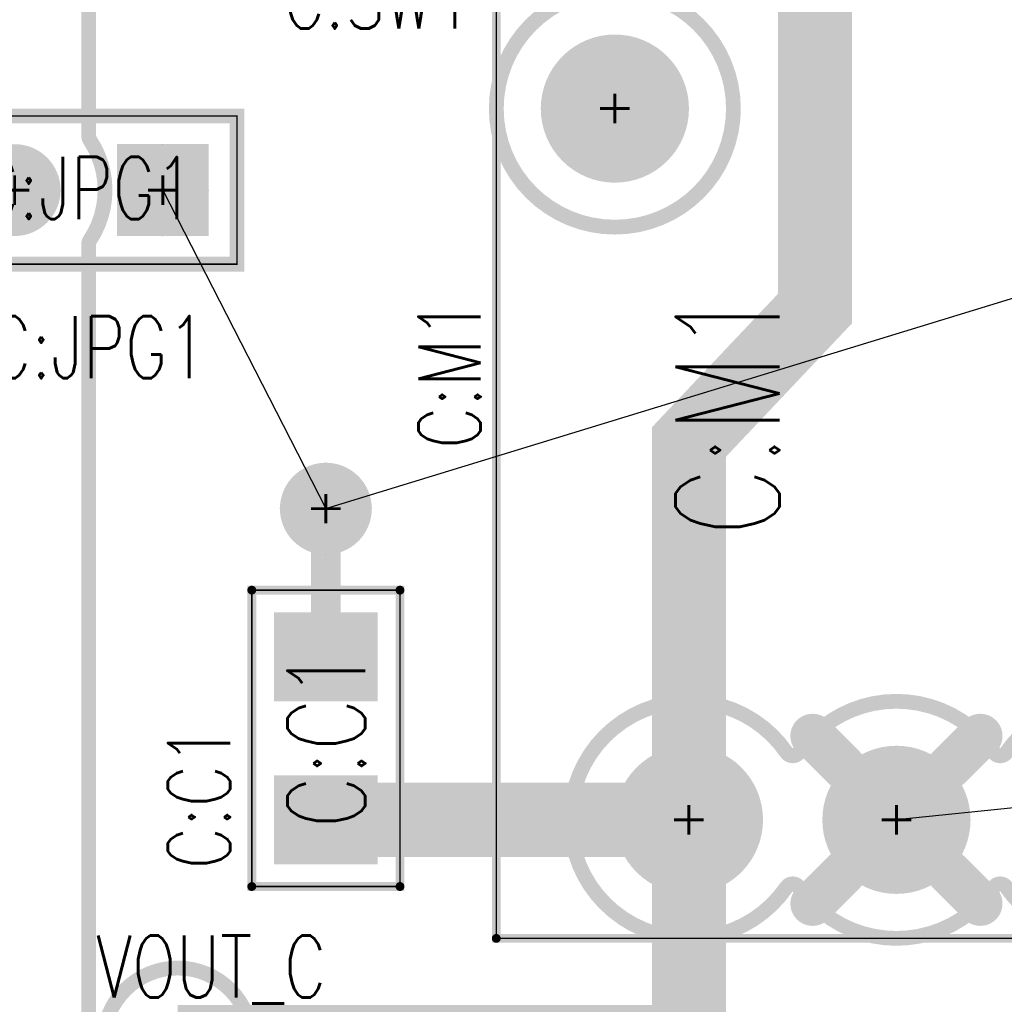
# Model space of a CAD drawing. Extents: x -4.8 to 11.7, y -3.6 to 8.1.
# Tile 24 of 53: x 5.264 to 5.928, y 0.385 to 1.05. Entities that reach past the tile are written whole.
import ezdxf
from ezdxf.enums import TextEntityAlignment as Align

# ---------------------------------------------------------------- set-up
doc = ezdxf.new("R2010")
doc.units = 0
doc.linetypes.add('SIG_0', pattern=[2, 1, 1])
doc.linetypes.add('SIG_56', pattern=[2, 1, 1])
for name, color, linetype in [('DRIL_NPLTE_THRU_01', 16, 'CONTINUOUS'), ('DRIL_NPLTE_THRU_04', 176, 'CONTINUOUS'), ('DRIL_PLTE_THRU_01', 16, 'CONTINUOUS'), ('DRIL_PLTE_THRU_04', 176, 'CONTINUOUS'), ('DRIL_SYMBOL', 254, 'CONTINUOUS'), ('LINK_00', 2, 'CONTINUOUS'), ('PADS_BOT', 5, 'CONTINUOUS'), ('PADS_INNER', 1, 'CONTINUOUS'), ('PADS_TOP', 1, 'CONTINUOUS'), ('PART_NAME_123', 255, 'CONTINUOUS'), ('PART_NAME_129', 2, 'CONTINUOUS'), ('PART_TOP_2DLINE_123', 255, 'CONTINUOUS'), ('PART_TOP_2DLINE_129', 2, 'CONTINUOUS'), ('POUR_OUTLINE_04', 5, 'CONTINUOUS'), ('POUR_PADTHERM_04', 5, 'CONTINUOUS'), ('POUR_VIATHERM_04', 5, 'CONTINUOUS'), ('POUR_VOID_04', 5, 'CONTINUOUS'), ('TRACE_01', 1, 'CONTINUOUS'), ('VIAPTS', 56, 'CONTINUOUS')]:
    doc.layers.add(name, color=color, linetype=linetype)
doc.styles.add('W0$001', font='simplex', dxfattribs={"width": 0.75})
doc.styles.add('W0$006', font='simplex', dxfattribs={"width": 0.75})

# ---------------------------------------------------------------- blocks, each defined once
blk = doc.blocks.new('POUR_VOID_30')
at = {"layer": 'POUR_VOID_04', "const_width": 0.01}
blk.add_lwpolyline([(-12.3601000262, -19.0147618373, -723.785956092), (-12.3601000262, -19.0150381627, 0.0069094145), (-12.3601023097, -19.0149, 0.0069094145)], format="xyb", close=True, dxfattribs=at)
blk = doc.blocks.new('POUR_VOID_29')
at = {"layer": 'POUR_VOID_04', "const_width": 0.01}
blk.add_lwpolyline([(-12.09510021, -18.3849, 1), (-11.93509979, -18.3849, 1)], format="xyb", close=True, dxfattribs=at)
blk = doc.blocks.new('POUR_VOID_27')
at = {"layer": 'POUR_VOID_04', "const_width": 0.01}
blk.add_lwpolyline([(-11.7509823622, -18.8195177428, -3.2145289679), (-11.7509823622, -18.9102822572, 0.525451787), (-11.7592176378, -18.9102822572, -0.5254511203), (-11.8909823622, -18.9102822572, 0.525451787), (-11.8992176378, -18.9102822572, -3.2145289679), (-11.8992176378, -18.8195177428, 0.525451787), (-11.8909823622, -18.8195177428, -0.5254511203), (-11.7592176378, -18.8195177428, 0.525451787)], format="xyb", close=True, dxfattribs=at)
blk = doc.blocks.new('POUR_OUTLINE_22')
at = {"layer": 'POUR_OUTLINE_04', "const_width": 0.01}
blk.add_lwpolyline([(-12.3701, -18.0905109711), (-12.3701, -18.4034167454, 0.1474788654), (-12.3692666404, -18.4061806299, -0.3015138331), (-12.3692666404, -18.4736193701, 0.1474788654), (-12.3701, -18.4763832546), (-12.3701, -19.0147480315, 0.0075997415), (-12.3700976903, -19.0149, 0.0075997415), (-12.3701, -19.0150519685), (-12.3701, -19.3771505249, 0.6786940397), (-12.3614636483, -19.3805822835, -2.5165967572), (-12.3614636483, -19.4492177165, 0.6786940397), (-12.3701, -19.4526494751), (-12.3701, -19.5349, 0.4142135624), (-12.3651, -19.5399), (-10.8771509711, -19.5399, 0.7602868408), (-10.874574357, -19.5306150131, -1.2808714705), (-10.624390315, -19.2809501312, 0.7611054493), (-10.6151, -19.2783824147), (-10.6151, -18.0649, 0.4142135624)], format="xyb", dxfattribs=at)
for name in ['POUR_VOID_29', 'POUR_VOID_27', 'POUR_VOID_30']:
    blk.add_blockref(name, (0, 0))
blk = doc.blocks.new('POUR_PADTHERM_33')
at = {"layer": 'POUR_PADTHERM_04', "const_width": 0.015}
for points in [[(-11.886971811, -18.8136347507), (-11.8657586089, -18.8348479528, 1), (-11.8551520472, -18.8242413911), (-11.8763652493, -18.803028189, 1), (-11.886971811, -18.8136347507)], [(-11.7738347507, -18.803028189), (-11.7950479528, -18.8242413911, 1), (-11.7844413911, -18.8348479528), (-11.763228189, -18.8136347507, 1), (-11.7738347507, -18.803028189)], [(-11.8763652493, -18.926771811), (-11.8551520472, -18.9055586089, 1), (-11.8657586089, -18.8949520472), (-11.886971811, -18.9161652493, 1), (-11.8763652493, -18.926771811)], [(-11.763228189, -18.9161652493), (-11.7844413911, -18.8949520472, 1), (-11.7950479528, -18.9055586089), (-11.7738347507, -18.926771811, 1), (-11.763228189, -18.9161652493)]]:
    blk.add_lwpolyline(points, format="xyb", dxfattribs=at)
blk = doc.blocks.new('POUR_VIATHERM_41')
at = {"layer": 'POUR_VIATHERM_04'}
for points in [[(-12.2101, -18.6239), (-12.2101, -18.6239)], [(-12.2411, -18.6549), (-12.2411, -18.6549)], [(-12.1791, -18.6549), (-12.1791, -18.6549)], [(-12.2101, -18.6859), (-12.2101, -18.6859)]]:
    blk.add_lwpolyline(points, dxfattribs=at)
blk = doc.blocks.new('POUR_PADTHERM_46')
at = {"layer": 'POUR_PADTHERM_04'}
for points in [[(-12.3201, -18.4089), (-12.3201, -18.4089, 1), (-12.3201, -18.4089), (-12.3201, -18.4089, 1), (-12.3201, -18.4089)], [(-12.3511, -18.4399), (-12.3511, -18.4399, 1), (-12.3511, -18.4399), (-12.3511, -18.4399, 1), (-12.3511, -18.4399)], [(-12.2891, -18.4399), (-12.2891, -18.4399, 1), (-12.2891, -18.4399), (-12.2891, -18.4399, 1), (-12.2891, -18.4399)], [(-12.3201, -18.4709), (-12.3201, -18.4709, 1), (-12.3201, -18.4709), (-12.3201, -18.4709, 1), (-12.3201, -18.4709)]]:
    blk.add_lwpolyline(points, format="xyb", dxfattribs=at)
blk = doc.blocks.new('POUR_HEADER_0')
for name in ['POUR_OUTLINE_22', 'POUR_PADTHERM_46', 'POUR_VIATHERM_41', 'POUR_PADTHERM_33']:
    blk.add_blockref(name, (13.7801, 18.0599))
blk = doc.blocks.new('DRIL_SYMBOL_0$02')
at = {"layer": 'DRIL_SYMBOL', "const_width": 0.002}
for points in [[(0, -0.01), (0, 0.01)], [(-0.01, 0), (0.01, 0)]]:
    blk.add_lwpolyline(points, dxfattribs=at)
blk = doc.blocks.new('DRIL_HOLE_0$02')
at = {"const_width": 0.01}
blk.add_lwpolyline([(-0.005, 0, 1), (0.005, 0, 1)], format="xyb", close=True, dxfattribs=at)
blk.add_blockref('DRIL_SYMBOL_0$02', (0, 0))
blk = doc.blocks.new('PAD_65')
at = {"const_width": 0.02}
blk.add_lwpolyline([(0, -0.01, 1), (0, 0.01, 1)], format="xyb", close=True, dxfattribs=at)
blk = doc.blocks.new('STK_TOP_52')
at = {"layer": 'DRIL_PLTE_THRU_01'}
blk.add_blockref('DRIL_HOLE_0$02', (0, 0), dxfattribs=at)
at = {"layer": 'DRIL_PLTE_THRU_04'}
blk.add_blockref('DRIL_HOLE_0$02', (0, 0), dxfattribs=at)
at = {"layer": 'PADS_BOT'}
blk.add_blockref('PAD_65', (0, 0), dxfattribs=at)
at = {"layer": 'PADS_INNER'}
blk.add_blockref('PAD_65', (0, 0), dxfattribs=at)
at = {"layer": 'PADS_TOP'}
blk.add_blockref('PAD_65', (0, 0), dxfattribs=at)
blk = doc.blocks.new('SYM_TOP_40')
blk.add_blockref('STK_TOP_52', (0, 0))
blk = doc.blocks.new('PART_TOP_93')
blk.add_blockref('SYM_TOP_40', (0, 0))
at = {"layer": 'PART_NAME_123', "style": 'W0$006', "width": 0.75}
blk.add_text('VOUT_C', height=0.042, dxfattribs=at).set_placement((-0.055, 0.03))
blk = doc.blocks.new('SMOOTH_0$006')
at = {"const_width": 0.003}
blk.add_lwpolyline([(-0.0015, 0, 1), (0.0015, 0, 1)], format="xyb", close=True, dxfattribs=at)
blk = doc.blocks.new('SMOOTH_0$001')
at = {"const_width": 0.0005}
blk.add_lwpolyline([(-0.00025, 0, 1), (0.00025, 0, 1)], format="xyb", close=True, dxfattribs=at)
blk = doc.blocks.new('PART_BODY_TOP_216')
at = {"layer": 'PART_TOP_2DLINE_123', "const_width": 0.006}
blk.add_lwpolyline([(-0.125, 0.125), (0.1225, 0.125), (0.1225, -0.5), (-0.125, -0.5)], close=True, dxfattribs=at)
at = {"layer": 'PART_TOP_2DLINE_129', "const_width": 0.001}
blk.add_lwpolyline([(-0.125, 0.125), (0.1225, 0.125), (0.1225, -0.5), (-0.125, -0.5)], close=True, dxfattribs=at)
at = {"layer": 'PART_TOP_2DLINE_123'}
for p in [(-0.125, 0.125), (0.1225, 0.125), (-0.125, -0.5), (0.1225, -0.5)]:
    blk.add_blockref('SMOOTH_0$006', p, dxfattribs=at)
at = {"layer": 'PART_TOP_2DLINE_129'}
for p in [(-0.125, 0.125), (0.1225, 0.125), (-0.125, -0.5), (0.1225, -0.5)]:
    blk.add_blockref('SMOOTH_0$001', p, dxfattribs=at)
blk = doc.blocks.new('DRIL_SYMBOL_0$08')
at = {"layer": 'DRIL_SYMBOL', "const_width": 0.002}
for points in [[(0, -0.01), (0, 0.01)], [(-0.01, 0), (0.01, 0)]]:
    blk.add_lwpolyline(points, dxfattribs=at)
blk = doc.blocks.new('DRIL_HOLE_0$08')
at = {"const_width": 0.04}
blk.add_lwpolyline([(-0.02, 0, 1), (0.02, 0, 1)], format="xyb", close=True, dxfattribs=at)
blk.add_blockref('DRIL_SYMBOL_0$08', (0, 0))
blk = doc.blocks.new('PAD_42')
at = {"const_width": 0.075}
blk.add_lwpolyline([(0, -0.0375, 1), (0, 0.0375, 1)], format="xyb", close=True, dxfattribs=at)
blk = doc.blocks.new('PAD_45')
at = {"const_width": 0.15}
blk.add_lwpolyline([(-0.075, 0), (0.075, 0)], dxfattribs=at)
blk = doc.blocks.new('STK_TOP_63')
at = {"layer": 'DRIL_PLTE_THRU_01'}
blk.add_blockref('DRIL_HOLE_0$08', (0, 0), dxfattribs=at)
at = {"layer": 'DRIL_PLTE_THRU_04'}
blk.add_blockref('DRIL_HOLE_0$08', (0, 0), dxfattribs=at)
at = {"layer": 'PADS_BOT'}
blk.add_blockref('PAD_45', (0, 0), dxfattribs=at)
at = {"layer": 'PADS_INNER'}
blk.add_blockref('PAD_42', (0, 0), dxfattribs=at)
at = {"layer": 'PADS_TOP'}
blk.add_blockref('PAD_45', (0, 0), dxfattribs=at)
blk = doc.blocks.new('STK_TOP_62')
at = {"layer": 'DRIL_PLTE_THRU_01'}
blk.add_blockref('DRIL_HOLE_0$08', (0, 0), dxfattribs=at)
at = {"layer": 'DRIL_PLTE_THRU_04'}
blk.add_blockref('DRIL_HOLE_0$08', (0, 0), dxfattribs=at)
at = {"layer": 'PADS_BOT'}
blk.add_blockref('PAD_42', (0, 0), dxfattribs=at)
at = {"layer": 'PADS_INNER'}
blk.add_blockref('PAD_42', (0, 0), dxfattribs=at)
at = {"layer": 'PADS_TOP'}
blk.add_blockref('PAD_42', (0, 0), dxfattribs=at)
blk = doc.blocks.new('SYM_TOP_49')
for name, p in [('PART_BODY_TOP_216', (0, 0)), ('STK_TOP_63', (0, 0)), ('STK_TOP_62', (0, -0.185)), ('STK_TOP_62', (0, -0.37))]:
    blk.add_blockref(name, p)
blk = doc.blocks.new('PART_TOP_98')
blk.add_blockref('SYM_TOP_49', (0, 0))
at = {"layer": 'PART_NAME_123', "style": 'W0$006', "width": 0.75}
blk.add_text('C:SW1', height=0.042, rotation=-270, dxfattribs=at).set_placement((0.15, -0.48), align=Align.MIDDLE_CENTER)
at = {"layer": 'PART_NAME_129', "style": 'W0$001', "width": 0.75}
blk.add_text('C:SW1', height=0.07, rotation=-270, dxfattribs=at).set_placement((-0.008, -0.176), align=Align.MIDDLE_CENTER)
blk = doc.blocks.new('PART_BODY_TOP_193')
at = {"layer": 'PART_TOP_2DLINE_123', "const_width": 0.006}
blk.add_lwpolyline([(-0.1, -0.05), (-0.1, 0.05), (0.1, 0.05), (0.1, -0.05)], close=True, dxfattribs=at)
at = {"layer": 'PART_TOP_2DLINE_129', "const_width": 0.001}
blk.add_lwpolyline([(-0.1, -0.05), (-0.1, 0.05), (0.1, 0.05), (0.1, -0.05)], close=True, dxfattribs=at)
at = {"layer": 'PART_TOP_2DLINE_123'}
for p in [(-0.1, 0.05), (0.1, 0.05), (-0.1, -0.05), (0.1, -0.05)]:
    blk.add_blockref('SMOOTH_0$006', p, dxfattribs=at)
at = {"layer": 'PART_TOP_2DLINE_129'}
for p in [(-0.1, 0.05), (0.1, 0.05), (-0.1, -0.05), (0.1, -0.05)]:
    blk.add_blockref('SMOOTH_0$001', p, dxfattribs=at)
blk = doc.blocks.new('DRIL_HOLE_0')
blk.add_lwpolyline([(0, 0, 1), (0, 0, 1)], format="xyb", close=True)
blk = doc.blocks.new('PAD_0')
blk.add_lwpolyline([(0, 0, 1), (0, 0, 1)], format="xyb", close=True)
blk = doc.blocks.new('PAD_15')
at = {"const_width": 0.06}
blk.add_lwpolyline([(-0.035, 0), (0.035, 0)], dxfattribs=at)
blk = doc.blocks.new('STK_TOP_38')
at = {"layer": 'DRIL_NPLTE_THRU_01'}
blk.add_blockref('DRIL_HOLE_0', (0, 0), dxfattribs=at)
at = {"layer": 'DRIL_NPLTE_THRU_04'}
blk.add_blockref('DRIL_HOLE_0', (0, 0), dxfattribs=at)
at = {"layer": 'PADS_BOT'}
blk.add_blockref('PAD_0', (0, 0), dxfattribs=at)
at = {"layer": 'PADS_INNER'}
blk.add_blockref('PAD_0', (0, 0), dxfattribs=at)
at = {"layer": 'PADS_TOP', "rotation": 90}
blk.add_blockref('PAD_15', (0, 0), dxfattribs=at)
blk = doc.blocks.new('SYM_TOP_26')
for name, p in [('STK_TOP_38', (-0.055, 0)), ('STK_TOP_38', (0.055, 0)), ('PART_BODY_TOP_193', (0, 0))]:
    blk.add_blockref(name, p)
blk = doc.blocks.new('PART_TOP_249')
blk.add_blockref('SYM_TOP_26', (0, 0))
at = {"layer": 'PART_NAME_123', "style": 'W0$006', "width": 0.75}
blk.add_text('C:C1', height=0.042, rotation=-180, dxfattribs=at).set_placement((0.0396, -0.0855999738), align=Align.MIDDLE_CENTER)
at = {"layer": 'PART_NAME_129', "style": 'W0$001', "width": 0.75}
blk.add_text('C:C1', height=0.0525, rotation=-180, dxfattribs=at).set_placement((0, 0.0003281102), align=Align.MIDDLE_CENTER)
blk = doc.blocks.new('SMOOTH_0$01')
at = {"const_width": 0.005}
blk.add_lwpolyline([(-0.0025, 0, 1), (0.0025, 0, 1)], format="xyb", close=True, dxfattribs=at)
blk = doc.blocks.new('PART_BODY_TOP_208')
at = {"layer": 'PART_TOP_2DLINE_123', "const_width": 0.01}
blk.add_lwpolyline([(-0.05, -0.05), (-0.05, 0.05), (0.15, 0.05), (0.15, -0.05), (-0.05, -0.05)], dxfattribs=at)
at = {"layer": 'PART_TOP_2DLINE_129', "const_width": 0.001}
blk.add_lwpolyline([(-0.05, -0.05), (-0.05, 0.05), (0.15, 0.05), (0.15, -0.05), (-0.05, -0.05)], dxfattribs=at)
at = {"layer": 'PART_TOP_2DLINE_123'}
for p in [(-0.05, 0.05), (0.15, 0.05), (-0.05, -0.05), (-0.05, -0.05), (0.15, -0.05)]:
    blk.add_blockref('SMOOTH_0$01', p, dxfattribs=at)
at = {"layer": 'PART_TOP_2DLINE_129'}
for p in [(-0.05, 0.05), (0.15, 0.05), (-0.05, -0.05), (-0.05, -0.05), (0.15, -0.05)]:
    blk.add_blockref('SMOOTH_0$001', p, dxfattribs=at)
blk = doc.blocks.new('DRIL_SYMBOL_0$042')
at = {"layer": 'DRIL_SYMBOL', "const_width": 0.002}
for points in [[(0, -0.01), (0, 0.01)], [(-0.01, 0), (0.01, 0)]]:
    blk.add_lwpolyline(points, dxfattribs=at)
blk = doc.blocks.new('DRIL_HOLE_0$042')
at = {"const_width": 0.021}
blk.add_lwpolyline([(-0.0105, 0, 1), (0.0105, 0, 1)], format="xyb", close=True, dxfattribs=at)
blk.add_blockref('DRIL_SYMBOL_0$042', (0, 0))
blk = doc.blocks.new('PAD_75')
at = {"const_width": 0.031}
blk.add_lwpolyline([(0, -0.0155, 1), (0, 0.0155, 1)], format="xyb", close=True, dxfattribs=at)
blk = doc.blocks.new('PAD_76')
at = {"const_width": 0.062}
blk.add_lwpolyline([(-0.031, 0), (0.031, 0)], dxfattribs=at)
blk = doc.blocks.new('STK_TOP_53')
at = {"layer": 'DRIL_PLTE_THRU_01'}
blk.add_blockref('DRIL_HOLE_0$042', (0, 0), dxfattribs=at)
at = {"layer": 'DRIL_PLTE_THRU_04'}
blk.add_blockref('DRIL_HOLE_0$042', (0, 0), dxfattribs=at)
at = {"layer": 'PADS_BOT'}
blk.add_blockref('PAD_76', (0, 0), dxfattribs=at)
at = {"layer": 'PADS_INNER'}
blk.add_blockref('PAD_75', (0, 0), dxfattribs=at)
at = {"layer": 'PADS_TOP'}
blk.add_blockref('PAD_76', (0, 0), dxfattribs=at)
blk = doc.blocks.new('STK_TOP_54')
at = {"layer": 'DRIL_PLTE_THRU_01'}
blk.add_blockref('DRIL_HOLE_0$042', (0, 0), dxfattribs=at)
at = {"layer": 'DRIL_PLTE_THRU_04'}
blk.add_blockref('DRIL_HOLE_0$042', (0, 0), dxfattribs=at)
at = {"layer": 'PADS_BOT'}
blk.add_blockref('PAD_75', (0, 0), dxfattribs=at)
at = {"layer": 'PADS_INNER'}
blk.add_blockref('PAD_75', (0, 0), dxfattribs=at)
at = {"layer": 'PADS_TOP'}
blk.add_blockref('PAD_75', (0, 0), dxfattribs=at)
blk = doc.blocks.new('SYM_TOP_41')
for name, p in [('PART_BODY_TOP_208', (0, 0)), ('STK_TOP_53', (0, 0)), ('STK_TOP_54', (0.1, 0))]:
    blk.add_blockref(name, p)
blk = doc.blocks.new('PART_TOP_261')
blk.add_blockref('SYM_TOP_41', (0, 0))
at = {"layer": 'PART_NAME_123', "style": 'W0$006', "width": 0.75}
blk.add_text('C:JPG1', height=0.042, rotation=-180, dxfattribs=at).set_placement((-0.03, 0.085), align=Align.TOP_RIGHT)
at = {"layer": 'PART_NAME_129', "style": 'W0$001', "width": 0.75}
blk.add_text('C:JPG1', height=0.042, rotation=180, dxfattribs=at).set_placement((0.1256, 0.0196))
blk = doc.blocks.new('PART_BODY_TOP_211')
at = {"layer": 'PART_TOP_2DLINE_123', "const_width": 0.006}
blk.add_lwpolyline([(-0.08, 0.13), (0.56, 0.13), (0.56, -0.41), (-0.08, -0.41)], close=True, dxfattribs=at)
at = {"layer": 'PART_TOP_2DLINE_129', "const_width": 0.001}
blk.add_lwpolyline([(-0.08, 0.13), (0.56, 0.13), (0.56, -0.41), (-0.08, -0.41)], close=True, dxfattribs=at)
at = {"layer": 'PART_TOP_2DLINE_123'}
for p in [(-0.08, 0.13), (0.56, 0.13), (-0.08, -0.41), (0.56, -0.41)]:
    blk.add_blockref('SMOOTH_0$006', p, dxfattribs=at)
at = {"layer": 'PART_TOP_2DLINE_129'}
for p in [(-0.08, 0.13), (0.56, 0.13), (-0.08, -0.41), (0.56, -0.41)]:
    blk.add_blockref('SMOOTH_0$001', p, dxfattribs=at)
blk = doc.blocks.new('DRIL_SYMBOL_0$052')
at = {"layer": 'DRIL_SYMBOL', "const_width": 0.002}
for points in [[(0, -0.01), (0, 0.01)], [(-0.01, 0), (0.01, 0)]]:
    blk.add_lwpolyline(points, dxfattribs=at)
blk = doc.blocks.new('DRIL_HOLE_0$052')
at = {"const_width": 0.026}
blk.add_lwpolyline([(-0.013, 0, 1), (0.013, 0, 1)], format="xyb", close=True, dxfattribs=at)
blk.add_blockref('DRIL_SYMBOL_0$052', (0, 0))
blk = doc.blocks.new('PAD_17')
at = {"const_width": 0.05}
blk.add_lwpolyline([(0, -0.025, 1), (0, 0.025, 1)], format="xyb", close=True, dxfattribs=at)
blk = doc.blocks.new('STK_TOP_46')
at = {"layer": 'DRIL_PLTE_THRU_01'}
blk.add_blockref('DRIL_HOLE_0$052', (0, 0), dxfattribs=at)
at = {"layer": 'DRIL_PLTE_THRU_04'}
blk.add_blockref('DRIL_HOLE_0$052', (0, 0), dxfattribs=at)
at = {"layer": 'PADS_BOT'}
blk.add_blockref('PAD_17', (0, 0), dxfattribs=at)
at = {"layer": 'PADS_INNER'}
blk.add_blockref('PAD_17', (0, 0), dxfattribs=at)
at = {"layer": 'PADS_TOP'}
blk.add_blockref('PAD_17', (0, 0), dxfattribs=at)
blk = doc.blocks.new('SYM_TOP_44')
for name, p in [('PART_BODY_TOP_211', (0, 0)), ('STK_TOP_46', (0.48, 0.05)), ('STK_TOP_46', (0, 0)), ('STK_TOP_46', (0, -0.14)), ('STK_TOP_46', (0, -0.28)), ('STK_TOP_46', (0.48, -0.33))]:
    blk.add_blockref(name, p)
blk = doc.blocks.new('PART_TOP_264')
blk.add_blockref('SYM_TOP_44', (0, 0))
at = {"layer": 'PART_NAME_123', "style": 'W0$006', "width": 0.75}
blk.add_text('C:M1', height=0.042, dxfattribs=at).set_placement((0.2504, 0.1406))
at = {"layer": 'PART_NAME_129', "style": 'W0$001', "width": 0.75}
blk.add_text('C:M1', height=0.07, dxfattribs=at).set_placement((0.191, -0.061))
blk = doc.blocks.new('SMOOTH_0$02')
at = {"const_width": 0.01}
blk.add_lwpolyline([(-0.005, 0, 1), (0.005, 0, 1)], format="xyb", close=True, dxfattribs=at)
blk = doc.blocks.new('SMOOTH_0$05')
at = {"const_width": 0.025}
blk.add_lwpolyline([(-0.0125, 0, 1), (0.0125, 0, 1)], format="xyb", close=True, dxfattribs=at)
blk = doc.blocks.new('DRIL_SYMBOL_0$028')
at = {"layer": 'DRIL_SYMBOL', "const_width": 0.002}
for points in [[(0, -0.01), (0, 0.01)], [(-0.01, 0), (0.01, 0)]]:
    blk.add_lwpolyline(points, dxfattribs=at)
blk = doc.blocks.new('DRIL_HOLE_0$028')
at = {"const_width": 0.014}
blk.add_lwpolyline([(-0.007, 0, 1), (0.007, 0, 1)], format="xyb", close=True, dxfattribs=at)
blk.add_blockref('DRIL_SYMBOL_0$028', (0, 0))
blk = doc.blocks.new('STK_TOP_6')
at = {"layer": 'DRIL_PLTE_THRU_01'}
blk.add_blockref('DRIL_HOLE_0$028', (0, 0), dxfattribs=at)
at = {"layer": 'DRIL_PLTE_THRU_04'}
blk.add_blockref('DRIL_HOLE_0$028', (0, 0), dxfattribs=at)
at = {"layer": 'PADS_BOT'}
blk.add_blockref('PAD_75', (0, 0), dxfattribs=at)
at = {"layer": 'PADS_INNER'}
blk.add_blockref('PAD_75', (0, 0), dxfattribs=at)
at = {"layer": 'PADS_TOP'}
blk.add_blockref('PAD_75', (0, 0), dxfattribs=at)
blk = doc.blocks.new('SYM_TOP_5')
blk.add_blockref('STK_TOP_6', (0, 0))

msp = doc.modelspace()

# ---------------------------------------------------------------- linework, layer by layer
at = {"layer": 'LINK_00', "linetype": 'SIG_0'}
for p, q in [((5.4706, 0.7196), (6.3506, 0.9896)), ((5.3606, 0.9346), (5.4706, 0.7196)), ((6.2506, 0.5496), (5.8556, 0.5096))]:
    msp.add_line(p, q, dxfattribs=at)
at = {"layer": 'TRACE_01', "linetype": 'SIG_56', "const_width": 0.05}
for points in [[(5.7156, 0.5096), (5.7156, 0.7646), (5.8006, 0.8546), (5.8006, 1.2146)], [(5.3706, 0.3596), (5.7156, 0.3596), (5.7156, 0.5096)], [(5.7156, 0.5096), (5.4706, 0.5096)]]:
    msp.add_lwpolyline(points, dxfattribs=at)
at = {"layer": 'TRACE_01', "linetype": 'SIG_0', "const_width": 0.02}
msp.add_lwpolyline([(5.4706, 0.6196), (5.4706, 0.7196)], dxfattribs=at)

# ---------------------------------------------------------------- block references
for name, p, rotation in [('PART_TOP_98', (5.9856, 1.2146), 270), ('PART_TOP_264', (5.7156, 0.5096), 90), ('PART_TOP_261', (5.3606, 0.9346), 180), ('PART_TOP_249', (5.4706, 0.5646), 270)]:
    msp.add_blockref(name, p, dxfattribs=dict(rotation=rotation))
at = {"linetype": 'SIG_0'}
msp.add_blockref('POUR_HEADER_0', (3.9006, 1.3146), dxfattribs=at)
msp.add_blockref('PART_TOP_93', (5.3706, 0.3596))
at = {"layer": 'TRACE_01'}
for name, p in [('SMOOTH_0$05', (5.8006, 0.8546)), ('SMOOTH_0$05', (5.7156, 0.7646)), ('SMOOTH_0$02', (5.4706, 0.7196)), ('SMOOTH_0$02', (5.4706, 0.6196)), ('SMOOTH_0$05', (5.4706, 0.5096)), ('SMOOTH_0$05', (5.7156, 0.5096)), ('SMOOTH_0$05', (5.7156, 0.5096)), ('SMOOTH_0$05', (5.7156, 0.5096))]:
    msp.add_blockref(name, p, dxfattribs=at)
at = {"layer": 'VIAPTS', "linetype": 'SIG_0'}
msp.add_blockref('SYM_TOP_5', (5.4706, 0.7196), dxfattribs=at)

doc.saveas('drawing.dxf')
